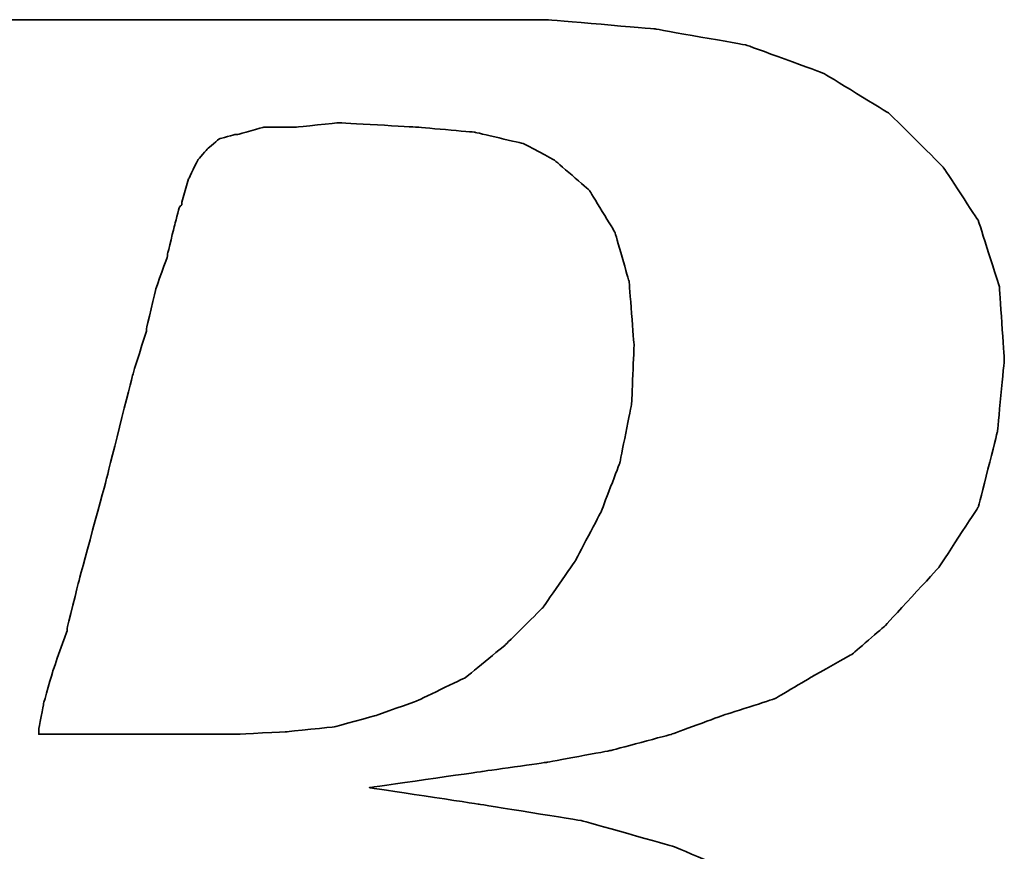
# Model space of a CAD drawing. Header units: millimetres. Extents: x 292 to 530, y -432 to -356.
# Tile 31 of 52: x 462.888 to 463.807, y -407.937 to -407.16. Entities that reach past the tile are written whole.
import ezdxf

# ---------------------------------------------------------------- set-up
doc = ezdxf.new("R2010")
doc.units = ezdxf.units.MM
doc.header["$LTSCALE"] = 0.1
doc.layers.add('DIM', color=4, linetype='CONTINUOUS')
doc.layers.add('layer 1', color=7, linetype='CONTINUOUS')

# ---------------------------------------------------------------- blocks, each defined once
blk = doc.blocks.new('TBI MOTION logo(完整正式版)')
at = {"layer": 'layer 1', "color": 22, "lineweight": 35}
for points, knots in [([(-64.65375, -6.86375), (-64.65375, -6.86375), (-64.84375, -7.29625), (-64.84375, -7.29625), (-64.84375, -7.29625), (-64.84375, -7.29625), (-64.86875, -7.34375), (-64.86875, -7.34375), (-64.86875, -7.34375), (-64.86875, -7.34375), (-64.86875, -7.36875), (-64.86875, -7.36875), (-64.86875, -7.36875), (-64.86875, -7.36875), (-65.15375, -7.65375), (-65.15375, -7.65375), (-65.15375, -7.65375), (-65.15375, -7.65375), (-65.17875, -7.65375), (-65.17875, -7.65375), (-65.17875, -7.65375), (-65.17875, -7.65375), (-65.20375, -7.67875), (-65.20375, -7.67875), (-65.20375, -7.67875), (-65.20375, -7.67875), (-65.58875, -7.87125), (-65.58875, -7.87125), (-65.58875, -7.87125), (-65.58875, -7.87125), (-65.63375, -7.87125), (-65.63375, -7.87125), (-65.63375, -7.87125), (-65.63375, -7.87125), (-65.65875, -7.89375), (-65.65875, -7.89375), (-65.65875, -7.89375), (-65.65875, -7.89375), (-66.09375, -7.94375), (-66.09375, -7.94375), (-66.09375, -7.94375), (-66.09375, -7.94375), (-66.11375, -7.94375), (-66.11375, -7.94375), (-66.11375, -7.94375), (-66.11375, -7.94375), (-66.16375, -7.94375), (-66.16375, -7.94375), (-66.16375, -7.94375), (-66.16375, -7.94375), (-66.30875, -7.94375), (-66.30875, -7.94375), (-66.30875, -7.94375), (-66.30875, -7.94375), (-66.69375, -7.94375), (-66.69375, -7.94375), (-66.69375, -7.94375), (-66.69375, -7.94375), (-67.07375, -7.94375), (-67.07375, -7.94375), (-67.07375, -7.94375), (-67.07375, -7.94375), (-67.12375, -7.94375), (-67.12375, -7.94375), (-67.12375, -7.94375), (-67.12375, -7.94375), (-67.12375, -7.96625), (-67.12375, -7.96625), (-67.12375, -7.96625), (-67.12375, -7.96625), (-67.14875, -7.99125), (-67.14875, -7.99125), (-67.14875, -7.99125), (-67.14875, -7.99125), (-67.24375, -8.34875), (-67.24375, -8.34875), (-67.24375, -8.34875), (-67.24375, -8.34875), (-67.31375, -8.68625), (-67.31375, -8.68625), (-67.31375, -8.68625), (-67.31375, -8.68625), (-67.26875, -8.68625), (-67.26875, -8.68625), (-67.26875, -8.68625), (-67.26875, -8.68625), (-67.07375, -8.68625), (-67.07375, -8.68625), (-67.07375, -8.68625), (-67.07375, -8.68625), (-66.54875, -8.68625), (-66.54875, -8.68625), (-66.54875, -8.68625), (-66.54875, -8.68625), (-65.82625, -8.68625), (-65.82625, -8.68625), (-65.82625, -8.68625), (-65.82625, -8.68625), (-65.01375, -8.68625), (-65.01375, -8.68625), (-65.01375, -8.68625), (-65.01375, -8.68625), (-64.05375, -8.68625), (-64.05375, -8.68625), (-64.05375, -8.68625), (-64.05375, -8.68625), (-62.08375, -8.68625), (-62.08375, -8.68625), (-62.08375, -8.68625), (-62.08375, -8.68625), (-60.06875, -8.68625), (-60.06875, -8.68625), (-60.06875, -8.68625), (-60.06875, -8.68625), (-59.10875, -8.68625), (-59.10875, -8.68625), (-59.10875, -8.68625), (-59.10875, -8.68625), (-58.29375, -8.68625), (-58.29375, -8.68625), (-58.29375, -8.68625), (-58.29375, -8.68625), (-57.57375, -8.68625), (-57.57375, -8.68625), (-57.57375, -8.68625), (-57.57375, -8.68625), (-57.04875, -8.68625), (-57.04875, -8.68625), (-57.04875, -8.68625), (-57.04875, -8.68625), (-56.85375, -8.68625), (-56.85375, -8.68625), (-56.85375, -8.68625), (-56.85375, -8.68625), (-56.70875, -8.68625), (-56.70875, -8.68625), (-56.70875, -8.68625), (-56.70875, -8.68625), (-56.61375, -8.68625), (-56.61375, -8.68625), (-56.61375, -8.68625), (-56.61375, -8.68625), (-56.56875, -8.68625), (-56.56875, -8.68625), (-56.56875, -8.68625), (-56.56875, -8.68625), (-55.65375, -8.63875), (-55.65375, -8.63875), (-55.65375, -8.63875), (-55.65375, -8.63875), (-54.76875, -8.51875), (-54.76875, -8.51875), (-54.76875, -8.51875), (-54.76875, -8.51875), (-53.90375, -8.30375), (-53.90375, -8.30375), (-53.90375, -8.30375), (-53.90375, -8.30375), (-53.08875, -8.03875), (-53.08875, -8.03875), (-53.08875, -8.03875), (-53.08875, -8.03875), (-52.34375, -7.65375), (-52.34375, -7.65375), (-52.34375, -7.65375), (-52.34375, -7.65375), (-51.69875, -7.29625), (-51.69875, -7.29625), (-51.69875, -7.29625), (-51.69875, -7.29625), (-51.21875, -6.91125), (-51.21875, -6.91125), (-51.21875, -6.91125), (-51.21875, -6.91125), (-50.83375, -6.50375), (-50.83375, -6.50375), (-50.83375, -6.50375), (-50.83375, -6.50375), (-50.44875, -5.94875), (-50.44875, -5.94875), (-50.44875, -5.94875), (-50.44875, -5.94875), (-50.13875, -5.30375), (-50.13875, -5.30375), (-50.13875, -5.30375), (-50.13875, -5.30375), (-49.99375, -4.65375), (-49.99375, -4.65375), (-49.99375, -4.65375), (-49.99375, -4.65375), (-49.92375, -3.98375), (-49.92375, -3.98375), (-49.92375, -3.98375), (-49.92375, -3.98375), (-49.99375, -3.19374), (-49.99375, -3.19374), (-49.99375, -3.19374), (-49.99375, -3.19374), (-50.23374, -2.44874), (-50.23374, -2.44874), (-50.23374, -2.44874), (-50.23374, -2.44874), (-50.59375, -1.87374), (-50.59375, -1.87374), (-50.59375, -1.87374), (-50.59375, -1.87374), (-51.09875, -1.31874), (-51.09875, -1.31874), (-51.09875, -1.31874), (-51.09875, -1.31874), (-51.74375, -0.81875), (-51.74375, -0.81875), (-51.74375, -0.81875), (-51.74375, -0.81875), (-52.53875, -0.48125), (-52.53875, -0.48125), (-52.53875, -0.48125), (-52.53875, -0.48125), (-53.47375, -0.21875), (-53.47375, -0.21875), (-53.47375, -0.21875), (-53.47375, -0.21875), (-54.52875, -0.04874), (-54.52875, -0.04874), (-54.52875, -0.04874), (-54.52875, -0.04874), (-55.65375, 0.12125), (-55.65375, 0.12125), (-55.65375, 0.12125), (-55.65375, 0.12125), (-54.50375, 0.28624), (-54.50375, 0.28624), (-54.50375, 0.28624), (-54.50375, 0.28624), (-53.83375, 0.38124), (-53.83375, 0.38124), (-53.83375, 0.38124), (-53.83375, 0.38124), (-53.18375, 0.50125), (-53.18375, 0.50125), (-53.18375, 0.50125), (-53.18375, 0.50125), (-52.55875, 0.66874), (-52.55875, 0.66874), (-52.55875, 0.66874), (-52.55875, 0.66874), (-52.03375, 0.86124), (-52.03375, 0.86124), (-52.03375, 0.86124), (-52.03375, 0.86124), (-51.50374, 1.03124), (-51.50374, 1.03124), (-51.50374, 1.03124), (-51.50374, 1.03124), (-51.09875, 1.27125), (-51.09875, 1.27125), (-51.09875, 1.27125), (-51.09875, 1.27125), (-50.71375, 1.48624), (-50.71375, 1.48624), (-50.71375, 1.48624), (-50.71375, 1.48624), (-50.37625, 1.77625), (-50.37625, 1.77625), (-50.37625, 1.77625), (-50.37625, 1.77625), (-49.82375, 2.37625), (-49.82375, 2.37625), (-49.82375, 2.37625), (-49.82375, 2.37625), (-49.41875, 2.99625), (-49.41875, 2.99625), (-49.41875, 2.99625), (-49.41875, 2.99625), (-49.22375, 3.76625), (-49.22375, 3.76625), (-49.22375, 3.76625), (-49.22375, 3.76625), (-49.15375, 4.50874), (-49.15375, 4.50874), (-49.15375, 4.50874), (-49.15375, 4.50874), (-49.20375, 5.25125), (-49.20375, 5.25125), (-49.20375, 5.25125), (-49.20375, 5.25125), (-49.41875, 5.92625), (-49.41875, 5.92625), (-49.41875, 5.92625), (-49.41875, 5.92625), (-49.77875, 6.47625), (-49.77875, 6.47625), (-49.77875, 6.47625), (-49.77875, 6.47625), (-50.33125, 7.02624), (-50.33125, 7.02624), (-50.33125, 7.02624), (-50.33125, 7.02624), (-51.00125, 7.43625), (-51.00125, 7.43625), (-51.00125, 7.43625), (-51.00125, 7.43625), (-51.79375, 7.72625), (-51.79375, 7.72625), (-51.79375, 7.72625), (-51.79375, 7.72625), (-52.72875, 7.89124), (-52.72875, 7.89124), (-52.72875, 7.89124), (-52.72875, 7.89124), (-53.83375, 7.98625), (-53.83375, 7.98625), (-53.83375, 7.98625), (-53.83375, 7.98625), (-53.92875, 7.98625), (-53.92875, 7.98625), (-53.92875, 7.98625), (-53.92875, 7.98625), (-54.26375, 7.98625), (-54.26375, 7.98625), (-54.26375, 7.98625), (-54.26375, 7.98625), (-54.74375, 7.98625), (-54.74375, 7.98625), (-54.74375, 7.98625), (-54.74375, 7.98625), (-55.36875, 7.98625), (-55.36875, 7.98625), (-55.36875, 7.98625), (-55.36875, 7.98625), (-56.13375, 7.98625), (-56.13375, 7.98625), (-56.13375, 7.98625), (-56.13375, 7.98625), (-56.94875, 7.98625), (-56.94875, 7.98625), (-56.94875, 7.98625), (-56.94875, 7.98625), (-58.77625, 7.98625), (-58.77625, 7.98625), (-58.77625, 7.98625), (-58.77625, 7.98625), (-60.59875, 7.98625), (-60.59875, 7.98625), (-60.59875, 7.98625), (-60.59875, 7.98625), (-61.41375, 7.98625), (-61.41375, 7.98625), (-61.41375, 7.98625), (-61.41375, 7.98625), (-62.17875, 7.98625), (-62.17875, 7.98625), (-62.17875, 7.98625), (-62.17875, 7.98625), (-62.80375, 7.98625), (-62.80375, 7.98625), (-62.80375, 7.98625), (-62.80375, 7.98625), (-63.30625, 7.98625), (-63.30625, 7.98625), (-63.30625, 7.98625), (-63.30625, 7.98625), (-63.57375, 7.98625), (-63.57375, 7.98625), (-63.57375, 7.98625), (-63.57375, 7.98625), (-63.57375, 7.96375), (-63.57375, 7.96375), (-63.57375, 7.96375), (-63.57375, 7.96375), (-63.59875, 7.94125), (-63.59875, 7.94125), (-63.59875, 7.94125), (-63.59875, 7.94125), (-63.69375, 7.55625), (-63.69375, 7.55625), (-63.69375, 7.55625), (-63.69375, 7.55625), (-63.76375, 7.24624), (-63.76375, 7.24624), (-63.76375, 7.24624), (-63.76375, 7.24624), (-63.23875, 7.24624), (-63.23875, 7.24624), (-63.23875, 7.24624), (-63.23875, 7.24624), (-62.75875, 7.24624), (-62.75875, 7.24624), (-62.75875, 7.24624), (-62.75875, 7.24624), (-62.61125, 7.24624), (-62.61125, 7.24624), (-62.61125, 7.24624), (-62.61125, 7.24624), (-62.56625, 7.24624), (-62.56625, 7.24624), (-62.56625, 7.24624), (-62.56625, 7.24624), (-62.22875, 7.24624), (-62.22875, 7.24624), (-62.22875, 7.24624), (-62.22875, 7.24624), (-62.20375, 7.24624), (-62.20375, 7.24624), (-62.20375, 7.24624), (-62.20375, 7.24624), (-62.17875, 7.21875), (-62.17875, 7.21875), (-62.17875, 7.21875), (-62.17875, 7.21875), (-61.96375, 7.17125), (-61.96375, 7.17125), (-61.96375, 7.17125), (-61.96375, 7.17125), (-61.72375, 7.12624), (-61.72375, 7.12624), (-61.72375, 7.12624), (-61.72375, 7.12624), (-61.70375, 7.12624), (-61.70375, 7.12624), (-61.70375, 7.12624), (-61.70375, 7.12624), (-61.55875, 7.07624), (-61.55875, 7.07624), (-61.55875, 7.07624), (-61.55875, 7.07624), (-61.50875, 7.07624), (-61.50875, 7.07624), (-61.50875, 7.07624), (-61.50875, 7.07624), (-61.48375, 7.02624), (-61.48375, 7.02624), (-61.48375, 7.02624), (-61.48375, 7.02624), (-61.31875, 6.83375), (-61.31875, 6.83375), (-61.31875, 6.83375), (-61.31875, 6.83375), (-61.29375, 6.81125), (-61.29375, 6.81125), (-61.29375, 6.81125), (-61.29375, 6.81125), (-61.29375, 6.78625), (-61.29375, 6.78625), (-61.29375, 6.78625), (-61.29375, 6.78625), (-61.19875, 6.50124), (-61.19875, 6.50124), (-61.19875, 6.50124), (-61.19875, 6.50124), (-61.17375, 6.45124), (-61.17375, 6.45124), (-61.17375, 6.45124), (-61.17375, 6.45124), (-61.19875, 6.40625), (-61.19875, 6.40625), (-61.19875, 6.40625), (-61.19875, 6.40625), (-61.26875, 5.99624), (-61.26875, 5.99624), (-61.26875, 5.99624), (-61.26875, 5.99624), (-61.26875, 5.85125), (-61.26875, 5.85125), (-61.26875, 5.85125), (-61.26875, 5.85125), (-61.26875, 5.82625), (-61.26875, 5.82625), (-61.26875, 5.82625), (-61.26875, 5.82625), (-61.29375, 5.80625), (-61.29375, 5.80625), (-61.29375, 5.80625), (-61.29375, 5.80625), (-61.34125, 5.66125), (-61.34125, 5.66125), (-61.34125, 5.66125), (-61.34125, 5.66125), (-61.41375, 5.44625), (-61.41375, 5.44625), (-61.41375, 5.44625), (-61.41375, 5.44625), (-61.48375, 5.15625), (-61.48375, 5.15625), (-61.48375, 5.15625), (-61.48375, 5.15625), (-61.58375, 4.82124), (-61.58375, 4.82124), (-61.58375, 4.82124), (-61.58375, 4.82124), (-61.79875, 4.00375), (-61.79875, 4.00375), (-61.79875, 4.00375), (-61.79875, 4.00375), (-62.05875, 2.99625), (-62.05875, 2.99625), (-62.05875, 2.99625), (-62.05875, 2.99625), (-62.34875, 1.91625), (-62.34875, 1.91625), (-62.34875, 1.91625), (-62.34875, 1.91625), (-62.97375, -0.41124), (-62.97375, -0.41124), (-62.97375, -0.41124), (-62.97375, -0.41124), (-63.59875, -2.75875), (-63.59875, -2.75875), (-63.59875, -2.75875), (-63.59875, -2.75875), (-63.88375, -3.86374), (-63.88375, -3.86374), (-63.88375, -3.86374), (-63.88375, -3.86374), (-64.14875, -4.82374), (-64.14875, -4.82374), (-64.14875, -4.82374), (-64.14875, -4.82374), (-64.36375, -5.64125), (-64.36375, -5.64125), (-64.36375, -5.64125), (-64.36375, -5.64125), (-64.43625, -5.97625), (-64.43625, -5.97625), (-64.43625, -5.97625), (-64.43625, -5.97625), (-64.50875, -6.28625), (-64.50875, -6.28625), (-64.50875, -6.28625), (-64.50875, -6.28625), (-64.50875, -6.30875), (-64.50875, -6.30875), (-64.50875, -6.30875), (-64.50875, -6.30875), (-64.57875, -6.50375), (-64.57875, -6.50375), (-64.57875, -6.50375), (-64.57875, -6.50375), (-64.62875, -6.69625), (-64.62875, -6.69625), (-64.62875, -6.69625), (-64.62875, -6.69625), (-64.62875, -6.76875), (-64.62875, -6.76875), (-64.62875, -6.76875), (-64.62875, -6.76875), (-64.62875, -6.81375), (-64.62875, -6.81375), (-64.62875, -6.81375), (-64.62875, -6.81375), (-64.62875, -6.83875), (-64.62875, -6.83875), (-64.62875, -6.83875), (-64.62875, -6.83875), (-64.65375, -6.86375), (-64.65375, -6.86375)], [0, 0, 0, 0, 0.00719424, 0.00719424, 0.00719424, 0.00719425, 0.01438849, 0.01438849, 0.01438849, 0.0143885, 0.02158273, 0.02158273, 0.02158273, 0.02158274, 0.02877698, 0.02877698, 0.02877698, 0.02877699, 0.03597122, 0.03597122, 0.03597122, 0.03597123, 0.04316547, 0.04316547, 0.04316547, 0.04316548, 0.05035971, 0.05035971, 0.05035971, 0.05035972, 0.05755396, 0.05755396, 0.05755396, 0.05755397, 0.0647482, 0.0647482, 0.0647482, 0.06474821, 0.07194245, 0.07194245, 0.07194245, 0.07194246, 0.07913669, 0.07913669, 0.07913669, 0.0791367, 0.08633094, 0.08633094, 0.08633094, 0.08633095, 0.09352518, 0.09352518, 0.09352518, 0.09352519, 0.10071942, 0.10071942, 0.10071942, 0.10071943, 0.10791367, 0.10791367, 0.10791367, 0.10791368, 0.11510791, 0.11510791, 0.11510791, 0.11510792, 0.12230216, 0.12230216, 0.12230216, 0.12230217, 0.1294964, 0.1294964, 0.1294964, 0.12949641, 0.13669065, 0.13669065, 0.13669065, 0.13669066, 0.14388489, 0.14388489, 0.14388489, 0.1438849, 0.15107914, 0.15107914, 0.15107914, 0.15107915, 0.15827338, 0.15827338, 0.15827338, 0.15827339, 0.16546763, 0.16546763, 0.16546763, 0.16546764, 0.17266187, 0.17266187, 0.17266187, 0.17266188, 0.17985612, 0.17985612, 0.17985612, 0.17985613, 0.18705036, 0.18705036, 0.18705036, 0.18705037, 0.1942446, 0.1942446, 0.1942446, 0.19424461, 0.20143885, 0.20143885, 0.20143885, 0.20143886, 0.20863309, 0.20863309, 0.20863309, 0.2086331, 0.21582734, 0.21582734, 0.21582734, 0.21582735, 0.22302158, 0.22302158, 0.22302158, 0.22302159, 0.23021583, 0.23021583, 0.23021583, 0.23021584, 0.23741007, 0.23741007, 0.23741007, 0.23741008, 0.24460432, 0.24460432, 0.24460432, 0.24460433, 0.25179856, 0.25179856, 0.25179856, 0.25179857, 0.25899281, 0.25899281, 0.25899281, 0.25899282, 0.26618705, 0.26618705, 0.26618705, 0.26618706, 0.27338129, 0.27338129, 0.27338129, 0.2733813, 0.28057554, 0.28057554, 0.28057554, 0.28057555, 0.28776978, 0.28776978, 0.28776978, 0.28776979, 0.29496403, 0.29496403, 0.29496403, 0.29496404, 0.30215827, 0.30215827, 0.30215827, 0.30215828, 0.30935252, 0.30935252, 0.30935252, 0.30935253, 0.31654676, 0.31654676, 0.31654676, 0.31654677, 0.32374101, 0.32374101, 0.32374101, 0.32374102, 0.33093525, 0.33093525, 0.33093525, 0.33093526, 0.3381295, 0.3381295, 0.3381295, 0.33812951, 0.34532374, 0.34532374, 0.34532374, 0.34532375, 0.35251799, 0.35251799, 0.35251799, 0.352518, 0.35971223, 0.35971223, 0.35971223, 0.35971224, 0.36690647, 0.36690647, 0.36690647, 0.36690648, 0.37410072, 0.37410072, 0.37410072, 0.37410073, 0.38129496, 0.38129496, 0.38129496, 0.38129497, 0.38848921, 0.38848921, 0.38848921, 0.38848922, 0.39568345, 0.39568345, 0.39568345, 0.39568346, 0.4028777, 0.4028777, 0.4028777, 0.40287771, 0.41007194, 0.41007194, 0.41007194, 0.41007195, 0.41726619, 0.41726619, 0.41726619, 0.4172662, 0.42446043, 0.42446043, 0.42446043, 0.42446044, 0.43165468, 0.43165468, 0.43165468, 0.43165469, 0.43884892, 0.43884892, 0.43884892, 0.43884893, 0.44604317, 0.44604317, 0.44604317, 0.44604318, 0.45323741, 0.45323741, 0.45323741, 0.45323742, 0.46043165, 0.46043165, 0.46043165, 0.46043166, 0.4676259, 0.4676259, 0.4676259, 0.46762591, 0.47482014, 0.47482014, 0.47482014, 0.47482015, 0.48201439, 0.48201439, 0.48201439, 0.4820144, 0.48920863, 0.48920863, 0.48920863, 0.48920864, 0.49640288, 0.49640288, 0.49640288, 0.49640289, 0.50359712, 0.50359712, 0.50359712, 0.50359713, 0.51079137, 0.51079137, 0.51079137, 0.51079138, 0.51798561, 0.51798561, 0.51798561, 0.51798562, 0.52517986, 0.52517986, 0.52517986, 0.52517987, 0.5323741, 0.5323741, 0.5323741, 0.53237411, 0.53956835, 0.53956835, 0.53956835, 0.53956836, 0.54676259, 0.54676259, 0.54676259, 0.5467626, 0.55395683, 0.55395683, 0.55395683, 0.55395684, 0.56115108, 0.56115108, 0.56115108, 0.56115109, 0.56834532, 0.56834532, 0.56834532, 0.56834533, 0.57553957, 0.57553957, 0.57553957, 0.57553958, 0.58273381, 0.58273381, 0.58273381, 0.58273382, 0.58992806, 0.58992806, 0.58992806, 0.58992807, 0.5971223, 0.5971223, 0.5971223, 0.59712231, 0.60431655, 0.60431655, 0.60431655, 0.60431656, 0.61151079, 0.61151079, 0.61151079, 0.6115108, 0.61870504, 0.61870504, 0.61870504, 0.61870505, 0.62589928, 0.62589928, 0.62589928, 0.62589929, 0.63309353, 0.63309353, 0.63309353, 0.63309354, 0.64028777, 0.64028777, 0.64028777, 0.64028778, 0.64748201, 0.64748201, 0.64748201, 0.64748202, 0.65467626, 0.65467626, 0.65467626, 0.65467627, 0.6618705, 0.6618705, 0.6618705, 0.66187051, 0.66906475, 0.66906475, 0.66906475, 0.66906476, 0.67625899, 0.67625899, 0.67625899, 0.676259, 0.68345324, 0.68345324, 0.68345324, 0.68345325, 0.69064748, 0.69064748, 0.69064748, 0.69064749, 0.69784173, 0.69784173, 0.69784173, 0.69784174, 0.70503597, 0.70503597, 0.70503597, 0.70503598, 0.71223022, 0.71223022, 0.71223022, 0.71223023, 0.71942446, 0.71942446, 0.71942446, 0.71942447, 0.72661871, 0.72661871, 0.72661871, 0.72661872, 0.73381295, 0.73381295, 0.73381295, 0.73381296, 0.74100719, 0.74100719, 0.74100719, 0.7410072, 0.74820144, 0.74820144, 0.74820144, 0.74820145, 0.75539568, 0.75539568, 0.75539568, 0.75539569, 0.76258993, 0.76258993, 0.76258993, 0.76258994, 0.76978417, 0.76978417, 0.76978417, 0.76978418, 0.77697842, 0.77697842, 0.77697842, 0.77697843, 0.78417266, 0.78417266, 0.78417266, 0.78417267, 0.79136691, 0.79136691, 0.79136691, 0.79136692, 0.79856115, 0.79856115, 0.79856115, 0.79856116, 0.8057554, 0.8057554, 0.8057554, 0.80575541, 0.81294964, 0.81294964, 0.81294964, 0.81294965, 0.82014388, 0.82014388, 0.82014388, 0.82014389, 0.82733813, 0.82733813, 0.82733813, 0.82733814, 0.83453237, 0.83453237, 0.83453237, 0.83453238, 0.84172662, 0.84172662, 0.84172662, 0.84172663, 0.84892086, 0.84892086, 0.84892086, 0.84892087, 0.85611511, 0.85611511, 0.85611511, 0.85611512, 0.86330935, 0.86330935, 0.86330935, 0.86330936, 0.8705036, 0.8705036, 0.8705036, 0.87050361, 0.87769784, 0.87769784, 0.87769784, 0.87769785, 0.88489209, 0.88489209, 0.88489209, 0.8848921, 0.89208633, 0.89208633, 0.89208633, 0.89208634, 0.89928058, 0.89928058, 0.89928058, 0.89928059, 0.90647482, 0.90647482, 0.90647482, 0.90647483, 0.91366906, 0.91366906, 0.91366906, 0.91366907, 0.92086331, 0.92086331, 0.92086331, 0.92086332, 0.92805755, 0.92805755, 0.92805755, 0.92805756, 0.9352518, 0.9352518, 0.9352518, 0.93525181, 0.94244604, 0.94244604, 0.94244604, 0.94244605, 0.94964029, 0.94964029, 0.94964029, 0.9496403, 0.95683453, 0.95683453, 0.95683453, 0.95683454, 0.96402878, 0.96402878, 0.96402878, 0.96402879, 0.97122302, 0.97122302, 0.97122302, 0.97122303, 0.97841727, 0.97841727, 0.97841727, 0.97841728, 0.98561151, 0.98561151, 0.98561151, 0.98561152, 0.99280576, 0.99280576, 0.99280576, 0.99280577, 1, 1, 1, 1]), ([(-57.50375, 6.35625), (-57.50375, 6.35625), (-57.57375, 6.11625), (-57.57375, 6.11625), (-57.57375, 6.11625), (-57.57375, 6.11625), (-57.57375, 6.09125), (-57.57375, 6.09125), (-57.57375, 6.09125), (-57.57375, 6.09125), (-57.59875, 6.06625), (-57.59875, 6.06625), (-57.59875, 6.06625), (-57.59875, 6.06625), (-57.64875, 5.87625), (-57.64875, 5.87625), (-57.64875, 5.87625), (-57.64875, 5.87625), (-57.71875, 5.58875), (-57.71875, 5.58875), (-57.71875, 5.58875), (-57.71875, 5.58875), (-57.71875, 5.56625), (-57.71875, 5.56625), (-57.71875, 5.56625), (-57.71875, 5.56625), (-57.83875, 5.23125), (-57.83875, 5.23125), (-57.83875, 5.23125), (-57.83875, 5.23125), (-57.93625, 4.82124), (-57.93625, 4.82124), (-57.93625, 4.82124), (-57.93625, 4.82124), (-57.93625, 4.79624), (-57.93625, 4.79624), (-57.93625, 4.79624), (-57.93625, 4.79624), (-58.07875, 4.34125), (-58.07875, 4.34125), (-58.07875, 4.34125), (-58.07875, 4.34125), (-58.34375, 3.28625), (-58.34375, 3.28625), (-58.34375, 3.28625), (-58.34375, 3.28625), (-58.62875, 2.23124), (-58.62875, 2.23124), (-58.62875, 2.23124), (-58.62875, 2.23124), (-58.74875, 1.75125), (-58.74875, 1.75125), (-58.74875, 1.75125), (-58.74875, 1.75125), (-58.74875, 1.72625), (-58.74875, 1.72625), (-58.74875, 1.72625), (-58.74875, 1.72625), (-58.89375, 1.31625), (-58.89375, 1.31625), (-58.89375, 1.31625), (-58.89375, 1.31625), (-58.98875, 0.98124), (-58.98875, 0.98124), (-58.98875, 0.98124), (-58.98875, 0.98124), (-59.03875, 0.71625), (-59.03875, 0.71625), (-59.03875, 0.71625), (-59.03875, 0.71625), (-59.03875, 0.66874), (-59.03875, 0.66874), (-59.03875, 0.66874), (-59.03875, 0.66874), (-58.91875, 0.66874), (-58.91875, 0.66874), (-58.91875, 0.66874), (-58.91875, 0.66874), (-58.53375, 0.66874), (-58.53375, 0.66874), (-58.53375, 0.66874), (-58.53375, 0.66874), (-58.10375, 0.66874), (-58.10375, 0.66874), (-58.10375, 0.66874), (-58.10375, 0.66874), (-57.66875, 0.66874), (-57.66875, 0.66874), (-57.66875, 0.66874), (-57.66875, 0.66874), (-57.33375, 0.66874), (-57.33375, 0.66874), (-57.33375, 0.66874), (-57.33375, 0.66874), (-57.09375, 0.66874), (-57.09375, 0.66874), (-57.09375, 0.66874), (-57.09375, 0.66874), (-56.99875, 0.66874), (-56.99875, 0.66874), (-56.99875, 0.66874), (-56.99875, 0.66874), (-56.49375, 0.69374), (-56.49375, 0.69374), (-56.49375, 0.69374), (-56.49375, 0.69374), (-56.01375, 0.74374), (-56.01375, 0.74374), (-56.01375, 0.74374), (-56.01375, 0.74374), (-55.58375, 0.86124), (-55.58375, 0.86124), (-55.58375, 0.86124), (-55.58375, 0.86124), (-55.17375, 1.00624), (-55.17375, 1.00624), (-55.17375, 1.00624), (-55.17375, 1.00624), (-54.67375, 1.24625), (-54.67375, 1.24625), (-54.67375, 1.24625), (-54.67375, 1.24625), (-54.26375, 1.58124), (-54.26375, 1.58124), (-54.26375, 1.58124), (-54.26375, 1.58124), (-53.87875, 1.96374), (-53.87875, 1.96374), (-53.87875, 1.96374), (-53.87875, 1.96374), (-53.54375, 2.44625), (-53.54375, 2.44625), (-53.54375, 2.44625), (-53.54375, 2.44625), (-53.27875, 2.95125), (-53.27875, 2.95125), (-53.27875, 2.95125), (-53.27875, 2.95125), (-53.08875, 3.45124), (-53.08875, 3.45124), (-53.08875, 3.45124), (-53.08875, 3.45124), (-52.96875, 4.05124), (-52.96875, 4.05124), (-52.96875, 4.05124), (-52.96875, 4.05124), (-52.94375, 4.65125), (-52.94375, 4.65125), (-52.94375, 4.65125), (-52.94375, 4.65125), (-52.99375, 5.30125), (-52.99375, 5.30125), (-52.99375, 5.30125), (-52.99375, 5.30125), (-53.13875, 5.80625), (-53.13875, 5.80625), (-53.13875, 5.80625), (-53.13875, 5.80625), (-53.39875, 6.23625), (-53.39875, 6.23625), (-53.39875, 6.23625), (-53.39875, 6.23625), (-53.75875, 6.54875), (-53.75875, 6.54875), (-53.75875, 6.54875), (-53.75875, 6.54875), (-54.07375, 6.71625), (-54.07375, 6.71625), (-54.07375, 6.71625), (-54.07375, 6.71625), (-54.57375, 6.83375), (-54.57375, 6.83375), (-54.57375, 6.83375), (-54.57375, 6.83375), (-55.17375, 6.88625), (-55.17375, 6.88625), (-55.17375, 6.88625), (-55.17375, 6.88625), (-55.96875, 6.93125), (-55.96875, 6.93125), (-55.96875, 6.93125), (-55.96875, 6.93125), (-56.39875, 6.88625), (-56.39875, 6.88625), (-56.39875, 6.88625), (-56.39875, 6.88625), (-56.42125, 6.88625), (-56.42125, 6.88625), (-56.42125, 6.88625), (-56.42125, 6.88625), (-56.73375, 6.88625), (-56.73375, 6.88625), (-56.73375, 6.88625), (-56.73375, 6.88625), (-56.99875, 6.81125), (-56.99875, 6.81125), (-56.99875, 6.81125), (-56.99875, 6.81125), (-57.02375, 6.81125), (-57.02375, 6.81125), (-57.02375, 6.81125), (-57.02375, 6.81125), (-57.18875, 6.76625), (-57.18875, 6.76625), (-57.18875, 6.76625), (-57.18875, 6.76625), (-57.30875, 6.66625), (-57.30875, 6.66625), (-57.30875, 6.66625), (-57.30875, 6.66625), (-57.40875, 6.54875), (-57.40875, 6.54875), (-57.40875, 6.54875), (-57.40875, 6.54875), (-57.50375, 6.35625), (-57.50375, 6.35625)], [0, 0, 0, 0, 0.01851852, 0.01851852, 0.01851852, 0.01851853, 0.03703704, 0.03703704, 0.03703704, 0.03703705, 0.05555556, 0.05555556, 0.05555556, 0.05555557, 0.07407407, 0.07407407, 0.07407407, 0.07407408, 0.09259259, 0.09259259, 0.09259259, 0.0925926, 0.11111111, 0.11111111, 0.11111111, 0.11111112, 0.12962963, 0.12962963, 0.12962963, 0.12962964, 0.14814815, 0.14814815, 0.14814815, 0.14814816, 0.16666667, 0.16666667, 0.16666667, 0.16666668, 0.18518519, 0.18518519, 0.18518519, 0.1851852, 0.2037037, 0.2037037, 0.2037037, 0.20370371, 0.22222222, 0.22222222, 0.22222222, 0.22222223, 0.24074074, 0.24074074, 0.24074074, 0.24074075, 0.25925926, 0.25925926, 0.25925926, 0.25925927, 0.27777778, 0.27777778, 0.27777778, 0.27777779, 0.2962963, 0.2962963, 0.2962963, 0.29629631, 0.31481481, 0.31481481, 0.31481481, 0.31481482, 0.33333333, 0.33333333, 0.33333333, 0.33333334, 0.35185185, 0.35185185, 0.35185185, 0.35185186, 0.37037037, 0.37037037, 0.37037037, 0.37037038, 0.38888889, 0.38888889, 0.38888889, 0.3888889, 0.40740741, 0.40740741, 0.40740741, 0.40740742, 0.42592593, 0.42592593, 0.42592593, 0.42592594, 0.44444444, 0.44444444, 0.44444444, 0.44444445, 0.46296296, 0.46296296, 0.46296296, 0.46296297, 0.48148148, 0.48148148, 0.48148148, 0.48148149, 0.5, 0.5, 0.5, 0.50000001, 0.51851852, 0.51851852, 0.51851852, 0.51851853, 0.53703704, 0.53703704, 0.53703704, 0.53703705, 0.55555556, 0.55555556, 0.55555556, 0.55555557, 0.57407407, 0.57407407, 0.57407407, 0.57407408, 0.59259259, 0.59259259, 0.59259259, 0.5925926, 0.61111111, 0.61111111, 0.61111111, 0.61111112, 0.62962963, 0.62962963, 0.62962963, 0.62962964, 0.64814815, 0.64814815, 0.64814815, 0.64814816, 0.66666667, 0.66666667, 0.66666667, 0.66666668, 0.68518519, 0.68518519, 0.68518519, 0.6851852, 0.7037037, 0.7037037, 0.7037037, 0.70370371, 0.72222222, 0.72222222, 0.72222222, 0.72222223, 0.74074074, 0.74074074, 0.74074074, 0.74074075, 0.75925926, 0.75925926, 0.75925926, 0.75925927, 0.77777778, 0.77777778, 0.77777778, 0.77777779, 0.7962963, 0.7962963, 0.7962963, 0.79629631, 0.81481481, 0.81481481, 0.81481481, 0.81481482, 0.83333333, 0.83333333, 0.83333333, 0.83333334, 0.85185185, 0.85185185, 0.85185185, 0.85185186, 0.87037037, 0.87037037, 0.87037037, 0.87037038, 0.88888889, 0.88888889, 0.88888889, 0.8888889, 0.90740741, 0.90740741, 0.90740741, 0.90740742, 0.92592593, 0.92592593, 0.92592593, 0.92592594, 0.94444444, 0.94444444, 0.94444444, 0.94444445, 0.96296296, 0.96296296, 0.96296296, 0.96296297, 0.98148148, 0.98148148, 0.98148148, 0.98148149, 1, 1, 1, 1])]:
    blk.add_open_spline(points, degree=3, knots=knots, dxfattribs=at)

msp = doc.modelspace()

# ---------------------------------------------------------------- block references
at = {"layer": 'DIM', "color": 0, "xscale": 0.0912171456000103, "yscale": 0.0912171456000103, "zscale": 0.0912171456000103}
msp.add_blockref('TBI MOTION logo(完整正式版)', (468.29089, -407.88893), dxfattribs=at)

doc.saveas('drawing.dxf')
